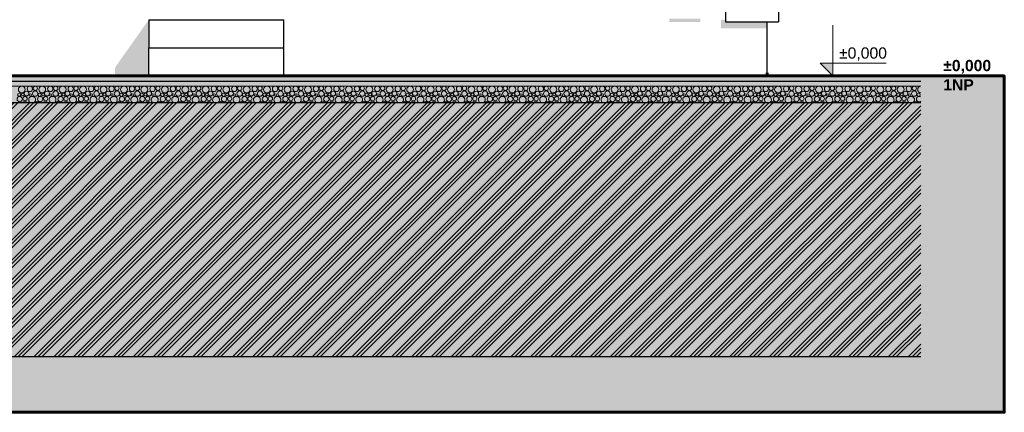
# Model space of a CAD drawing. Header units: millimetres. Extents: x -1815455 to -1797936, y -2993 to 6528.
# Tile 17 of 33: x -1806696 to -1797936, y -2993 to 500. Entities that reach past the tile are written whole.
import ezdxf

# ---------------------------------------------------------------- set-up
doc = ezdxf.new("R2010")
doc.units = ezdxf.units.MM
doc.header["$MEASUREMENT"] = 0
doc.linetypes.add('Wipeout_Contour', pattern=[1000, 0, -1000])
for name, color, linetype in [('2 - KÓTA NS.2D', 7, 'Continuous'), ('3 - TERÉN NEZPEVNĚNÝ.3D', 7, 'Continuous'), ('3 - ZÁKLADOVÉ PASY.3D', 7, 'Continuous'), ('4 - OBKLADY VNITŘNÍ.3D', 7, 'Continuous'), ('4 - PRVKY EXTERIÉR.3D', 7, 'Continuous'), ('4 - ZDIVO - SCHODIŠTĚ.3D', 7, 'Continuous'), ('4 - ZDIVO - STĚNY NOSNÉ.3D', 7, 'Continuous'), ('5 - SRUB - STĚNY NOSNÉ.4D', 7, 'Continuous'), ('6 - ROUBENKA - ZÁBRADLÍ.5D', 7, 'Continuous'), ('Konstrukce – Dělicí čáry vrstev', 7, 'Continuous'), ('Výplně - Povrchové', 7, 'Continuous'), ('Výplně – Řezové', 7, 'Continuous')]:
    doc.layers.add(name, color=color, linetype=linetype)
doc.styles.add('GENEROVANÝ_STYL_1', font='Arial.ttf')
doc.styles.add('GENEROVANÝ_STYL_2', font='Arial Bold.ttf')

# ---------------------------------------------------------------- blocks, each defined once
blk = doc.blocks.new('Řez_5', base_point=(-1118812.4, 0))
at = {"layer": 'Výplně – Řezové', "linetype": 'Continuous', "lineweight": 0, "true_color": 0x000000}
h = blk.add_hatch(dxfattribs=at)
h.set_pattern_fill('TERÉN___PŮVODNÍ', color=18, style=0, pattern_type=2)
h.set_pattern_definition([(45, (-1118812.4, 0), (-88.388348, 88.388348), []), (45, (-1118830.07, 17.68), (-88.388348, 88.388348), []), (45, (-1118847.75, 35.36), (-88.388348, 88.388348), [])])
h.paths.add_polyline_path([(-1814611.1, -2500), (-1798679.7, -2500), (-1798679.7, -240), (-1814611.1, -240)])
at = {"layer": '3 - TERÉN NEZPEVNĚNÝ.3D', "color": 7, "linetype": 'Continuous', "lineweight": 30}
blk.add_line((-1798679.7, -2500), (-1814611.1, -2500), dxfattribs=at)
blk = doc.blocks.new('Řez_6', base_point=(-1118812.4, 0))
at = {"color": 254, "linetype": 'Wipeout_Contour', "lineweight": 0, "ltscale": 7230646.14328122}
blk.add_wipeout([(-1805546.5, 500), (-1809776.5, 500), (-1809776.5, 0), (-1805546.5, 0)], dxfattribs=at).dxf.layer = 'Výplně - Povrchové'
at = {"color": 254, "linetype": 'Wipeout_Contour', "lineweight": 0, "ltscale": 14411413.65277469}
blk.add_wipeout([(-1804346.5, 500), (-1804346.5, 0), (-1800896.5, 0), (-1800896.5, 26), (-1800046.5, 26), (-1800046.5, 480), (-1800416.5, 480), (-1800416.5, 500)], dxfattribs=at).dxf.layer = 'Výplně - Povrchové'
at = {"layer": '4 - ZDIVO - STĚNY NOSNÉ.3D', "linetype": 'Continuous', "lineweight": 0, "true_color": 0x000000}
for points in [[(-1805847.7, 0), (-1805546.5, 0), (-1805546.5, 498.3), (-1805547.7, 498.3), (-1805847.7, 74.1)], [(-1800456.5, 500), (-1800456.5, 423.4), (-1800046.5, 423.4), (-1800046.5, 480), (-1800416.5, 480), (-1800416.5, 500)]]:
    blk.add_hatch(color=18, dxfattribs=at).paths.add_polyline_path(points)
at = {"layer": '4 - ZDIVO - STĚNY NOSNÉ.3D', "color": 7, "linetype": 'Continuous', "lineweight": 30}
blk.add_line((-1800046.5, 26), (-1800046.5, 480), dxfattribs=at)
blk = doc.blocks.new('Řez_22', base_point=(-1118812.4, 0))
at = {"color": 254, "linetype": 'Wipeout_Contour', "lineweight": 0, "ltscale": 7200726.288180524}
blk.add_wipeout([(-1799946.5, 480), (-1799946.5, 590), (-1800416.5, 590), (-1800416.5, 480)], dxfattribs=at).dxf.layer = 'Výplně - Povrchové'
at = {"layer": '6 - ROUBENKA - ZÁBRADLÍ.5D', "color": 7, "linetype": 'Continuous', "lineweight": 30}
for p, q in [((-1800416.5, 590), (-1799946.5, 590)), ((-1800416.5, 590), (-1800416.5, 480)), ((-1799946.5, 590), (-1799946.5, 480)), ((-1800416.5, 480), (-1799946.5, 480))]:
    blk.add_line(p, q, dxfattribs=at)
blk = doc.blocks.new('Řez_44', base_point=(-1118812.4, 0))
at = {"color": 254, "linetype": 'Wipeout_Contour', "lineweight": 0, "ltscale": 7219786.178029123}
blk.add_wipeout([(-1805546.5, 500), (-1805546.5, 250), (-1804346.5, 250), (-1804346.5, 500)], dxfattribs=at).dxf.layer = 'Výplně - Povrchové'
at = {"layer": '4 - ZDIVO - SCHODIŠTĚ.3D', "color": 7, "linetype": 'Continuous', "lineweight": 30}
blk.add_line((-1805546.5, 500), (-1804346.5, 500), dxfattribs=at)
at = {"color": 254, "linetype": 'Wipeout_Contour', "lineweight": 0, "ltscale": 7219786.039517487}
blk.add_wipeout([(-1805546.5, 250), (-1805546.5, 0), (-1804346.5, 0), (-1804346.5, 250)], dxfattribs=at).dxf.layer = 'Výplně - Povrchové'
at = {"layer": '4 - ZDIVO - SCHODIŠTĚ.3D', "color": 7, "linetype": 'Continuous', "lineweight": 30}
for p, q in [((-1805546.5, 500), (-1805546.5, 250)), ((-1804346.5, 250), (-1804346.5, 500)), ((-1805546.5, 250), (-1804346.5, 250)), ((-1805546.5, 0), (-1805546.5, 250)), ((-1804346.5, 0), (-1804346.5, 250))]:
    blk.add_line(p, q, dxfattribs=at)
blk = doc.blocks.new('*X62', base_point=(-1118812.4, 0))
at = {"layer": 'Výplně – Řezové', "color": 7, "linetype": 'Continuous', "lineweight": 0}
for centre, radius in [((-1806700.3, -167.7), 14.3), ((-1806677.3, -121.6), 30.6), ((-1806668.4, -165.9), 12.5), ((-1806634.7, -157.1), 21.3), ((-1806605.5, -115.4), 23.9), ((-1806601.1, -169.8), 10.3), ((-1806558, -158.1), 23.7), ((-1806557.5, -111), 19.2), ((-1806518.5, -167.7), 14.3), ((-1806495.4, -121.6), 30.6), ((-1806486.6, -165.9), 12.5), ((-1806452.9, -157.1), 21.3), ((-1806423.7, -115.4), 23.9), ((-1806419.2, -169.8), 10.3), ((-1806376.1, -158.1), 23.7), ((-1806375.6, -111), 19.2), ((-1806336.6, -167.7), 14.3), ((-1806313.6, -121.6), 30.6), ((-1806304.7, -165.9), 12.5), ((-1806271, -157.1), 21.3), ((-1806241.8, -115.4), 23.9), ((-1806237.3, -169.8), 10.3), ((-1806194.3, -158.1), 23.7), ((-1806193.8, -111), 19.2), ((-1806154.8, -167.7), 14.3), ((-1806131.7, -121.6), 30.6), ((-1806122.9, -165.9), 12.5), ((-1806089.2, -157.1), 21.3), ((-1806059.9, -115.4), 23.9), ((-1806055.5, -169.8), 10.3), ((-1806012.4, -158.1), 23.7), ((-1806011.9, -111), 19.2), ((-1805972.9, -167.7), 14.3), ((-1805949.9, -121.6), 30.6), ((-1805941, -165.9), 12.5), ((-1805907.3, -157.1), 21.3), ((-1805878.1, -115.4), 23.9), ((-1805873.6, -169.8), 10.3), ((-1805830.6, -158.1), 23.7), ((-1805830.1, -111), 19.2), ((-1805791.1, -167.7), 14.3), ((-1805768, -121.6), 30.6), ((-1805759.2, -165.9), 12.5), ((-1805725.5, -157.1), 21.3), ((-1805696.2, -115.4), 23.9), ((-1805691.8, -169.8), 10.3), ((-1805648.7, -158.1), 23.7), ((-1805648.2, -111), 19.2), ((-1805609.2, -167.7), 14.3), ((-1805586.2, -121.6), 30.6), ((-1805577.3, -165.9), 12.5), ((-1805543.6, -157.1), 21.3), ((-1805514.4, -115.4), 23.9), ((-1805509.9, -169.8), 10.3), ((-1805466.9, -158.1), 23.7), ((-1805466.4, -111), 19.2), ((-1805427.4, -167.7), 14.3), ((-1805404.3, -121.6), 30.6), ((-1805395.4, -165.9), 12.5), ((-1805361.8, -157.1), 21.3), ((-1805332.5, -115.4), 23.9), ((-1805328.1, -169.8), 10.3), ((-1805285, -158.1), 23.7), ((-1805284.5, -111), 19.2), ((-1805245.5, -167.7), 14.3), ((-1805222.5, -121.6), 30.6), ((-1805213.6, -165.9), 12.5), ((-1805179.9, -157.1), 21.3), ((-1805150.7, -115.4), 23.9), ((-1805146.2, -169.8), 10.3), ((-1805103.2, -158.1), 23.7), ((-1805102.7, -111), 19.2), ((-1805063.7, -167.7), 14.3), ((-1805040.6, -121.6), 30.6), ((-1805031.7, -165.9), 12.5), ((-1804998.1, -157.1), 21.3), ((-1804968.8, -115.4), 23.9), ((-1804964.4, -169.8), 10.3), ((-1804921.3, -158.1), 23.7), ((-1804920.8, -111), 19.2), ((-1804881.8, -167.7), 14.3), ((-1804858.8, -121.6), 30.6), ((-1804849.9, -165.9), 12.5), ((-1804816.2, -157.1), 21.3), ((-1804787, -115.4), 23.9), ((-1804782.5, -169.8), 10.3), ((-1804739.5, -158.1), 23.7), ((-1804739, -111), 19.2), ((-1804699.9, -167.7), 14.3), ((-1804676.9, -121.6), 30.6), ((-1804668, -165.9), 12.5), ((-1804634.3, -157.1), 21.3), ((-1804605.1, -115.4), 23.9), ((-1804600.7, -169.8), 10.3), ((-1804557.6, -158.1), 23.7), ((-1804557.1, -111), 19.2), ((-1804518.1, -167.7), 14.3), ((-1804495, -121.6), 30.6), ((-1804486.2, -165.9), 12.5), ((-1804452.5, -157.1), 21.3), ((-1804423.3, -115.4), 23.9), ((-1804418.8, -169.8), 10.3), ((-1804375.8, -158.1), 23.7), ((-1804375.2, -111), 19.2), ((-1804336.2, -167.7), 14.3), ((-1804313.2, -121.6), 30.6), ((-1804304.3, -165.9), 12.5), ((-1804270.6, -157.1), 21.3), ((-1804241.4, -115.4), 23.9), ((-1804237, -169.8), 10.3), ((-1804193.9, -158.1), 23.7), ((-1804193.4, -111), 19.2), ((-1804154.4, -167.7), 14.3), ((-1804131.3, -121.6), 30.6), ((-1804122.5, -165.9), 12.5), ((-1804088.8, -157.1), 21.3), ((-1804059.6, -115.4), 23.9), ((-1804055.1, -169.8), 10.3), ((-1804012, -158.1), 23.7), ((-1804011.5, -111), 19.2), ((-1803972.5, -167.7), 14.3), ((-1803949.5, -121.6), 30.6), ((-1803940.6, -165.9), 12.5), ((-1803906.9, -157.1), 21.3), ((-1803877.7, -115.4), 23.9), ((-1803873.2, -169.8), 10.3), ((-1803830.2, -158.1), 23.7), ((-1803829.7, -111), 19.2), ((-1803790.7, -167.7), 14.3), ((-1803767.6, -121.6), 30.6), ((-1803758.8, -165.9), 12.5), ((-1803725.1, -157.1), 21.3), ((-1803695.8, -115.4), 23.9), ((-1803691.4, -169.8), 10.3), ((-1803648.3, -158.1), 23.7), ((-1803647.8, -111), 19.2), ((-1803608.8, -167.7), 14.3), ((-1803585.8, -121.6), 30.6), ((-1803576.9, -165.9), 12.5), ((-1803543.2, -157.1), 21.3), ((-1803514, -115.4), 23.9), ((-1803509.5, -169.8), 10.3), ((-1803466.5, -158.1), 23.7), ((-1803466, -111), 19.2), ((-1803427, -167.7), 14.3), ((-1803403.9, -121.6), 30.6), ((-1803395.1, -165.9), 12.5), ((-1803361.4, -157.1), 21.3), ((-1803332.1, -115.4), 23.9), ((-1803327.7, -169.8), 10.3), ((-1803284.6, -158.1), 23.7), ((-1803284.1, -111), 19.2), ((-1803245.1, -167.7), 14.3), ((-1803222.1, -121.6), 30.6), ((-1803213.2, -165.9), 12.5), ((-1803179.5, -157.1), 21.3), ((-1803150.3, -115.4), 23.9), ((-1803145.8, -169.8), 10.3), ((-1803102.8, -158.1), 23.7), ((-1803102.3, -111), 19.2), ((-1803063.3, -167.7), 14.3), ((-1803040.2, -121.6), 30.6), ((-1803031.3, -165.9), 12.5), ((-1802997.7, -157.1), 21.3), ((-1802968.4, -115.4), 23.9), ((-1802964, -169.8), 10.3), ((-1802920.9, -158.1), 23.7), ((-1802920.4, -111), 19.2), ((-1802881.4, -167.7), 14.3), ((-1802858.4, -121.6), 30.6), ((-1802849.5, -165.9), 12.5), ((-1802815.8, -157.1), 21.3), ((-1802786.6, -115.4), 23.9), ((-1802782.1, -169.8), 10.3), ((-1802739.1, -158.1), 23.7), ((-1802738.6, -111), 19.2), ((-1802699.6, -167.7), 14.3), ((-1802676.5, -121.6), 30.6), ((-1802667.6, -165.9), 12.5), ((-1802634, -157.1), 21.3), ((-1802604.7, -115.4), 23.9), ((-1802600.3, -169.8), 10.3), ((-1802557.2, -158.1), 23.7), ((-1802556.7, -111), 19.2), ((-1802517.7, -167.7), 14.3), ((-1802494.7, -121.6), 30.6), ((-1802485.8, -165.9), 12.5), ((-1802452.1, -157.1), 21.3), ((-1802422.9, -115.4), 23.9), ((-1802418.4, -169.8), 10.3), ((-1802375.4, -158.1), 23.7), ((-1802374.9, -111), 19.2), ((-1802335.8, -167.7), 14.3), ((-1802312.8, -121.6), 30.6), ((-1802303.9, -165.9), 12.5), ((-1802270.2, -157.1), 21.3), ((-1802241, -115.4), 23.9), ((-1802236.6, -169.8), 10.3), ((-1802193.5, -158.1), 23.7), ((-1802193, -111), 19.2), ((-1802154, -167.7), 14.3), ((-1802130.9, -121.6), 30.6), ((-1802122.1, -165.9), 12.5), ((-1802088.4, -157.1), 21.3), ((-1802059.2, -115.4), 23.9), ((-1802054.7, -169.8), 10.3), ((-1802011.7, -158.1), 23.7), ((-1802011.1, -111), 19.2), ((-1801972.1, -167.7), 14.3), ((-1801949.1, -121.6), 30.6), ((-1801940.2, -165.9), 12.5), ((-1801906.5, -157.1), 21.3), ((-1801877.3, -115.4), 23.9), ((-1801872.9, -169.8), 10.3), ((-1801829.8, -158.1), 23.7), ((-1801829.3, -111), 19.2), ((-1801790.3, -167.7), 14.3), ((-1801767.2, -121.6), 30.6), ((-1801758.4, -165.9), 12.5), ((-1801724.7, -157.1), 21.3), ((-1801695.5, -115.4), 23.9), ((-1801691, -169.8), 10.3), ((-1801647.9, -158.1), 23.7), ((-1801647.4, -111), 19.2), ((-1801608.4, -167.7), 14.3), ((-1801585.4, -121.6), 30.6), ((-1801576.5, -165.9), 12.5), ((-1801542.8, -157.1), 21.3), ((-1801513.6, -115.4), 23.9), ((-1801509.1, -169.8), 10.3), ((-1801466.1, -158.1), 23.7), ((-1801465.6, -111), 19.2), ((-1801426.6, -167.7), 14.3), ((-1801403.5, -121.6), 30.6), ((-1801394.7, -165.9), 12.5), ((-1801361, -157.1), 21.3), ((-1801331.7, -115.4), 23.9), ((-1801327.3, -169.8), 10.3), ((-1801284.2, -158.1), 23.7), ((-1801283.7, -111), 19.2), ((-1801244.7, -167.7), 14.3), ((-1801221.7, -121.6), 30.6), ((-1801212.8, -165.9), 12.5), ((-1801179.1, -157.1), 21.3), ((-1801149.9, -115.4), 23.9), ((-1801145.4, -169.8), 10.3), ((-1801102.4, -158.1), 23.7), ((-1801101.9, -111), 19.2), ((-1801062.9, -167.7), 14.3), ((-1801039.8, -121.6), 30.6), ((-1801031, -165.9), 12.5), ((-1800997.3, -157.1), 21.3), ((-1800968, -115.4), 23.9), ((-1800963.6, -169.8), 10.3), ((-1800920.5, -158.1), 23.7), ((-1800920, -111), 19.2), ((-1800881, -167.7), 14.3), ((-1800858, -121.6), 30.6), ((-1800849.1, -165.9), 12.5), ((-1800815.4, -157.1), 21.3), ((-1800786.2, -115.4), 23.9), ((-1800781.7, -169.8), 10.3), ((-1800738.7, -158.1), 23.7), ((-1800738.2, -111), 19.2), ((-1800699.2, -167.7), 14.3), ((-1800676.1, -121.6), 30.6), ((-1800667.2, -165.9), 12.5), ((-1800633.6, -157.1), 21.3), ((-1800604.3, -115.4), 23.9), ((-1800599.9, -169.8), 10.3), ((-1800556.8, -158.1), 23.7), ((-1800556.3, -111), 19.2), ((-1800517.3, -167.7), 14.3), ((-1800494.3, -121.6), 30.6), ((-1800485.4, -165.9), 12.5), ((-1800451.7, -157.1), 21.3), ((-1800422.5, -115.4), 23.9), ((-1800418, -169.8), 10.3), ((-1800375, -158.1), 23.7), ((-1800374.5, -111), 19.2), ((-1800335.5, -167.7), 14.3), ((-1800312.4, -121.6), 30.6), ((-1800303.5, -165.9), 12.5), ((-1800269.9, -157.1), 21.3), ((-1800240.6, -115.4), 23.9), ((-1800236.2, -169.8), 10.3), ((-1800193.1, -158.1), 23.7), ((-1800192.6, -111), 19.2), ((-1800153.6, -167.7), 14.3), ((-1800130.6, -121.6), 30.6), ((-1800121.7, -165.9), 12.5), ((-1800088, -157.1), 21.3), ((-1800058.8, -115.4), 23.9), ((-1800054.3, -169.8), 10.3), ((-1800011.3, -158.1), 23.7), ((-1800010.8, -111), 19.2), ((-1799971.7, -167.7), 14.3), ((-1799948.7, -121.6), 30.6), ((-1799939.8, -165.9), 12.5), ((-1799906.1, -157.1), 21.3), ((-1799876.9, -115.4), 23.9), ((-1799872.5, -169.8), 10.3), ((-1799829.4, -158.1), 23.7), ((-1799828.9, -111), 19.2), ((-1799789.9, -167.7), 14.3), ((-1799766.8, -121.6), 30.6), ((-1799758, -165.9), 12.5), ((-1799724.3, -157.1), 21.3), ((-1799695.1, -115.4), 23.9), ((-1799690.6, -169.8), 10.3), ((-1799647.6, -158.1), 23.7), ((-1799647, -111), 19.2), ((-1799608, -167.7), 14.3), ((-1799585, -121.6), 30.6), ((-1799576.1, -165.9), 12.5), ((-1799542.4, -157.1), 21.3), ((-1799513.2, -115.4), 23.9), ((-1799508.8, -169.8), 10.3), ((-1799465.7, -158.1), 23.7), ((-1799465.2, -111), 19.2), ((-1799426.2, -167.7), 14.3), ((-1799403.1, -121.6), 30.6), ((-1799394.3, -165.9), 12.5), ((-1799360.6, -157.1), 21.3), ((-1799331.4, -115.4), 23.9), ((-1799326.9, -169.8), 10.3), ((-1799283.8, -158.1), 23.7), ((-1799283.3, -111), 19.2), ((-1799244.3, -167.7), 14.3), ((-1799221.3, -121.6), 30.6), ((-1799212.4, -165.9), 12.5), ((-1799178.7, -157.1), 21.3), ((-1799149.5, -115.4), 23.9), ((-1799145, -169.8), 10.3), ((-1799102, -158.1), 23.7), ((-1799101.5, -111), 19.2), ((-1799062.5, -167.7), 14.3), ((-1799039.4, -121.6), 30.6), ((-1799030.6, -165.9), 12.5), ((-1798996.9, -157.1), 21.3), ((-1798967.6, -115.4), 23.9), ((-1798963.2, -169.8), 10.3), ((-1798920.1, -158.1), 23.7), ((-1798919.6, -111), 19.2), ((-1798880.6, -167.7), 14.3), ((-1798857.6, -121.6), 30.6), ((-1798848.7, -165.9), 12.5), ((-1798815, -157.1), 21.3), ((-1798785.8, -115.4), 23.9), ((-1798781.3, -169.8), 10.3), ((-1798738.3, -158.1), 23.7), ((-1798737.8, -111), 19.2), ((-1798698.8, -167.7), 14.3), ((-1806695.5, -206.4), 23.9), ((-1806647.5, -202), 19.2), ((-1806513.7, -206.4), 23.9), ((-1806465.6, -202), 19.2), ((-1806331.8, -206.4), 23.9), ((-1806283.8, -202), 19.2), ((-1806149.9, -206.4), 23.9), ((-1806101.9, -202), 19.2), ((-1805968.1, -206.4), 23.9), ((-1805920.1, -202), 19.2), ((-1805786.2, -206.4), 23.9), ((-1805738.2, -202), 19.2), ((-1805604.4, -206.4), 23.9), ((-1805556.4, -202), 19.2), ((-1805422.5, -206.4), 23.9), ((-1805374.5, -202), 19.2), ((-1805240.7, -206.4), 23.9), ((-1805192.7, -202), 19.2), ((-1805058.8, -206.4), 23.9), ((-1805010.8, -202), 19.2), ((-1804877, -206.4), 23.9), ((-1804829, -202), 19.2), ((-1804695.1, -206.4), 23.9), ((-1804647.1, -202), 19.2), ((-1804513.3, -206.4), 23.9), ((-1804465.2, -202), 19.2), ((-1804331.4, -206.4), 23.9), ((-1804283.4, -202), 19.2), ((-1804149.6, -206.4), 23.9), ((-1804101.5, -202), 19.2), ((-1803967.7, -206.4), 23.9), ((-1803919.7, -202), 19.2), ((-1803785.8, -206.4), 23.9), ((-1803737.8, -202), 19.2), ((-1803604, -206.4), 23.9), ((-1803556, -202), 19.2), ((-1803422.1, -206.4), 23.9), ((-1803374.1, -202), 19.2), ((-1803240.3, -206.4), 23.9), ((-1803192.3, -202), 19.2), ((-1803058.4, -206.4), 23.9), ((-1803010.4, -202), 19.2), ((-1802876.6, -206.4), 23.9), ((-1802828.6, -202), 19.2), ((-1802694.7, -206.4), 23.9), ((-1802646.7, -202), 19.2), ((-1802512.9, -206.4), 23.9), ((-1802464.9, -202), 19.2), ((-1802331, -206.4), 23.9), ((-1802283, -202), 19.2), ((-1802149.2, -206.4), 23.9), ((-1802101.1, -202), 19.2), ((-1801967.3, -206.4), 23.9), ((-1801919.3, -202), 19.2), ((-1801785.5, -206.4), 23.9), ((-1801737.4, -202), 19.2), ((-1801603.6, -206.4), 23.9), ((-1801555.6, -202), 19.2), ((-1801421.7, -206.4), 23.9), ((-1801373.7, -202), 19.2), ((-1801239.9, -206.4), 23.9), ((-1801191.9, -202), 19.2), ((-1801058, -206.4), 23.9), ((-1801010, -202), 19.2), ((-1800876.2, -206.4), 23.9), ((-1800828.2, -202), 19.2), ((-1800694.3, -206.4), 23.9), ((-1800646.3, -202), 19.2), ((-1800512.5, -206.4), 23.9), ((-1800464.5, -202), 19.2), ((-1800330.6, -206.4), 23.9), ((-1800282.6, -202), 19.2), ((-1800148.8, -206.4), 23.9), ((-1800100.8, -202), 19.2), ((-1799966.9, -206.4), 23.9), ((-1799918.9, -202), 19.2), ((-1799785.1, -206.4), 23.9), ((-1799737, -202), 19.2), ((-1799603.2, -206.4), 23.9), ((-1799555.2, -202), 19.2), ((-1799421.4, -206.4), 23.9), ((-1799373.3, -202), 19.2), ((-1799239.5, -206.4), 23.9), ((-1799191.5, -202), 19.2), ((-1799057.6, -206.4), 23.9), ((-1799009.6, -202), 19.2), ((-1798875.8, -206.4), 23.9), ((-1798827.8, -202), 19.2)]:
    blk.add_circle(centre, radius, dxfattribs=at)
for centre, radius, start, end in [((-1806649.9, -67.1), 23.7, 255.0148, 284.9852), ((-1806610.3, -76.7), 14.3, 248.46123, 291.53877), ((-1806468, -67.1), 23.7, 255.0148, 284.9852), ((-1806428.5, -76.7), 14.3, 248.46123, 291.53877), ((-1806286.1, -67.1), 23.7, 255.0148, 284.9852), ((-1806246.6, -76.7), 14.3, 248.46123, 291.53877), ((-1806104.3, -67.1), 23.7, 255.0148, 284.9852), ((-1806064.8, -76.7), 14.3, 248.46123, 291.53877), ((-1805922.4, -67.1), 23.7, 255.0148, 284.9852), ((-1805882.9, -76.7), 14.3, 248.46123, 291.53877), ((-1805740.6, -67.1), 23.7, 255.0148, 284.9852), ((-1805701.1, -76.7), 14.3, 248.46123, 291.53877), ((-1805558.7, -67.1), 23.7, 255.0148, 284.9852), ((-1805519.2, -76.7), 14.3, 248.46123, 291.53877), ((-1805376.9, -67.1), 23.7, 255.0148, 284.9852), ((-1805337.4, -76.7), 14.3, 248.46123, 291.53877), ((-1805195, -67.1), 23.7, 255.0148, 284.9852), ((-1805155.5, -76.7), 14.3, 248.46123, 291.53877), ((-1805013.2, -67.1), 23.7, 255.0148, 284.9852), ((-1804973.7, -76.7), 14.3, 248.46123, 291.53877), ((-1804831.3, -67.1), 23.7, 255.0148, 284.9852), ((-1804791.8, -76.7), 14.3, 248.46123, 291.53877), ((-1804649.5, -67.1), 23.7, 255.0148, 284.9852), ((-1804609.9, -76.7), 14.3, 248.46123, 291.53877), ((-1804467.6, -67.1), 23.7, 255.0148, 284.9852), ((-1804428.1, -76.7), 14.3, 248.46123, 291.53877), ((-1804285.8, -67.1), 23.7, 255.0148, 284.9852), ((-1804246.2, -76.7), 14.3, 248.46123, 291.53877), ((-1804103.9, -67.1), 23.7, 255.0148, 284.9852), ((-1804064.4, -76.7), 14.3, 248.46123, 291.53877), ((-1803922, -67.1), 23.7, 255.0148, 284.9852), ((-1803882.5, -76.7), 14.3, 248.46123, 291.53877), ((-1803740.2, -67.1), 23.7, 255.0148, 284.9852), ((-1803700.7, -76.7), 14.3, 248.46123, 291.53877), ((-1803558.3, -67.1), 23.7, 255.0148, 284.9852), ((-1803518.8, -76.7), 14.3, 248.46123, 291.53877), ((-1803376.5, -67.1), 23.7, 255.0148, 284.9852), ((-1803337, -76.7), 14.3, 248.46123, 291.53877), ((-1803194.6, -67.1), 23.7, 255.0148, 284.9852), ((-1803155.1, -76.7), 14.3, 248.46123, 291.53877), ((-1803012.8, -67.1), 23.7, 255.0148, 284.9852), ((-1802973.3, -76.7), 14.3, 248.46123, 291.53877), ((-1802830.9, -67.1), 23.7, 255.0148, 284.9852), ((-1802791.4, -76.7), 14.3, 248.46123, 291.53877), ((-1802649.1, -67.1), 23.7, 255.0148, 284.9852), ((-1802609.6, -76.7), 14.3, 248.46123, 291.53877), ((-1802467.2, -67.1), 23.7, 255.0148, 284.9852), ((-1802427.7, -76.7), 14.3, 248.46123, 291.53877), ((-1802285.4, -67.1), 23.7, 255.0148, 284.9852), ((-1802245.8, -76.7), 14.3, 248.46123, 291.53877), ((-1802103.5, -67.1), 23.7, 255.0148, 284.9852), ((-1802064, -76.7), 14.3, 248.46123, 291.53877), ((-1801921.7, -67.1), 23.7, 255.0148, 284.9852), ((-1801882.1, -76.7), 14.3, 248.46123, 291.53877), ((-1801739.8, -67.1), 23.7, 255.0148, 284.9852), ((-1801700.3, -76.7), 14.3, 248.46123, 291.53877), ((-1801557.9, -67.1), 23.7, 255.0148, 284.9852), ((-1801518.4, -76.7), 14.3, 248.46123, 291.53877), ((-1801376.1, -67.1), 23.7, 255.0148, 284.9852), ((-1801336.6, -76.7), 14.3, 248.46123, 291.53877), ((-1801194.2, -67.1), 23.7, 255.0148, 284.9852), ((-1801154.7, -76.7), 14.3, 248.46123, 291.53877), ((-1801012.4, -67.1), 23.7, 255.0148, 284.9852), ((-1800972.9, -76.7), 14.3, 248.46123, 291.53877), ((-1800830.5, -67.1), 23.7, 255.0148, 284.9852), ((-1800791, -76.7), 14.3, 248.46123, 291.53877), ((-1800648.7, -67.1), 23.7, 255.0148, 284.9852), ((-1800609.2, -76.7), 14.3, 248.46123, 291.53877), ((-1800466.8, -67.1), 23.7, 255.0148, 284.9852), ((-1800427.3, -76.7), 14.3, 248.46123, 291.53877), ((-1800285, -67.1), 23.7, 255.0148, 284.9852), ((-1800245.5, -76.7), 14.3, 248.46123, 291.53877), ((-1800103.1, -67.1), 23.7, 255.0148, 284.9852), ((-1800063.6, -76.7), 14.3, 248.46123, 291.53877), ((-1799921.3, -67.1), 23.7, 255.0148, 284.9852), ((-1799881.7, -76.7), 14.3, 248.46123, 291.53877), ((-1799739.4, -67.1), 23.7, 255.0148, 284.9852), ((-1799699.9, -76.7), 14.3, 248.46123, 291.53877), ((-1799557.6, -67.1), 23.7, 255.0148, 284.9852), ((-1799518, -76.7), 14.3, 248.46123, 291.53877), ((-1799375.7, -67.1), 23.7, 255.0148, 284.9852), ((-1799336.2, -76.7), 14.3, 248.46123, 291.53877), ((-1799193.8, -67.1), 23.7, 255.0148, 284.9852), ((-1799154.3, -76.7), 14.3, 248.46123, 291.53877), ((-1799012, -67.1), 23.7, 255.0148, 284.9852), ((-1798972.5, -76.7), 14.3, 248.46123, 291.53877), ((-1798830.1, -67.1), 23.7, 255.0148, 284.9852), ((-1798790.6, -76.7), 14.3, 248.46123, 291.53877), ((-1798675.7, -121.6), 30.6, 97.55046, 262.44954), ((-1806648, -249.1), 23.7, 22.74612, 157.25388), ((-1806585.4, -212.6), 30.6, 296.47157, 243.52843), ((-1806542.9, -248.1), 21.3, 22.26772, 157.73228), ((-1806466.1, -249.1), 23.7, 22.74612, 157.25388), ((-1806403.6, -212.6), 30.6, 296.47157, 243.52843), ((-1806361, -248.1), 21.3, 22.26772, 157.73228), ((-1806284.3, -249.1), 23.7, 22.74612, 157.25388), ((-1806221.7, -212.6), 30.6, 296.47157, 243.52843), ((-1806179.2, -248.1), 21.3, 22.26772, 157.73228), ((-1806102.4, -249.1), 23.7, 22.74612, 157.25388), ((-1806039.9, -212.6), 30.6, 296.47157, 243.52843), ((-1805997.3, -248.1), 21.3, 22.26772, 157.73228), ((-1805920.6, -249.1), 23.7, 22.74612, 157.25388), ((-1805858, -212.6), 30.6, 296.47157, 243.52843), ((-1805815.5, -248.1), 21.3, 22.26772, 157.73228), ((-1805738.7, -249.1), 23.7, 22.74612, 157.25388), ((-1805676.2, -212.6), 30.6, 296.47157, 243.52843), ((-1805633.6, -248.1), 21.3, 22.26772, 157.73228), ((-1805556.9, -249.1), 23.7, 22.74612, 157.25388), ((-1805494.3, -212.6), 30.6, 296.47157, 243.52843), ((-1805451.8, -248.1), 21.3, 22.26772, 157.73228), ((-1805375, -249.1), 23.7, 22.74612, 157.25388), ((-1805312.5, -212.6), 30.6, 296.47157, 243.52843), ((-1805269.9, -248.1), 21.3, 22.26772, 157.73228), ((-1805193.2, -249.1), 23.7, 22.74612, 157.25388), ((-1805130.6, -212.6), 30.6, 296.47157, 243.52843), ((-1805088.1, -248.1), 21.3, 22.26772, 157.73228), ((-1805011.3, -249.1), 23.7, 22.74612, 157.25388), ((-1804948.8, -212.6), 30.6, 296.47157, 243.52843), ((-1804906.2, -248.1), 21.3, 22.26772, 157.73228), ((-1804829.5, -249.1), 23.7, 22.74612, 157.25388), ((-1804766.9, -212.6), 30.6, 296.47157, 243.52843), ((-1804724.3, -248.1), 21.3, 22.26772, 157.73228), ((-1804647.6, -249.1), 23.7, 22.74612, 157.25388), ((-1804585, -212.6), 30.6, 296.47157, 243.52843), ((-1804542.5, -248.1), 21.3, 22.26772, 157.73228), ((-1804465.8, -249.1), 23.7, 22.74612, 157.25388), ((-1804403.2, -212.6), 30.6, 296.47157, 243.52843), ((-1804360.6, -248.1), 21.3, 22.26772, 157.73228), ((-1804283.9, -249.1), 23.7, 22.74612, 157.25388), ((-1804221.3, -212.6), 30.6, 296.47157, 243.52843), ((-1804178.8, -248.1), 21.3, 22.26772, 157.73228), ((-1804102, -249.1), 23.7, 22.74612, 157.25388), ((-1804039.5, -212.6), 30.6, 296.47157, 243.52843), ((-1803996.9, -248.1), 21.3, 22.26772, 157.73228), ((-1803920.2, -249.1), 23.7, 22.74612, 157.25388), ((-1803857.6, -212.6), 30.6, 296.47157, 243.52843), ((-1803815.1, -248.1), 21.3, 22.26772, 157.73228), ((-1803738.3, -249.1), 23.7, 22.74612, 157.25388), ((-1803675.8, -212.6), 30.6, 296.47157, 243.52843), ((-1803633.2, -248.1), 21.3, 22.26772, 157.73228), ((-1803556.5, -249.1), 23.7, 22.74612, 157.25388), ((-1803493.9, -212.6), 30.6, 296.47157, 243.52843), ((-1803451.4, -248.1), 21.3, 22.26772, 157.73228), ((-1803374.6, -249.1), 23.7, 22.74612, 157.25388), ((-1803312.1, -212.6), 30.6, 296.47157, 243.52843), ((-1803269.5, -248.1), 21.3, 22.26772, 157.73228), ((-1803192.8, -249.1), 23.7, 22.74612, 157.25388), ((-1803130.2, -212.6), 30.6, 296.47157, 243.52843), ((-1803087.7, -248.1), 21.3, 22.26772, 157.73228), ((-1803010.9, -249.1), 23.7, 22.74612, 157.25388), ((-1802948.4, -212.6), 30.6, 296.47157, 243.52843), ((-1802905.8, -248.1), 21.3, 22.26772, 157.73228), ((-1802829.1, -249.1), 23.7, 22.74612, 157.25388), ((-1802766.5, -212.6), 30.6, 296.47157, 243.52843), ((-1802724, -248.1), 21.3, 22.26772, 157.73228), ((-1802647.2, -249.1), 23.7, 22.74612, 157.25388), ((-1802584.7, -212.6), 30.6, 296.47157, 243.52843), ((-1802542.1, -248.1), 21.3, 22.26772, 157.73228), ((-1802465.4, -249.1), 23.7, 22.74612, 157.25388), ((-1802402.8, -212.6), 30.6, 296.47157, 243.52843), ((-1802360.2, -248.1), 21.3, 22.26772, 157.73228), ((-1802283.5, -249.1), 23.7, 22.74612, 157.25388), ((-1802220.9, -212.6), 30.6, 296.47157, 243.52843), ((-1802178.4, -248.1), 21.3, 22.26772, 157.73228), ((-1802101.7, -249.1), 23.7, 22.74612, 157.25388), ((-1802039.1, -212.6), 30.6, 296.47157, 243.52843), ((-1801996.5, -248.1), 21.3, 22.26772, 157.73228), ((-1801919.8, -249.1), 23.7, 22.74612, 157.25388), ((-1801857.2, -212.6), 30.6, 296.47157, 243.52843), ((-1801814.7, -248.1), 21.3, 22.26772, 157.73228), ((-1801737.9, -249.1), 23.7, 22.74612, 157.25388), ((-1801675.4, -212.6), 30.6, 296.47157, 243.52843), ((-1801632.8, -248.1), 21.3, 22.26772, 157.73228), ((-1801556.1, -249.1), 23.7, 22.74612, 157.25388), ((-1801493.5, -212.6), 30.6, 296.47157, 243.52843), ((-1801451, -248.1), 21.3, 22.26772, 157.73228), ((-1801374.2, -249.1), 23.7, 22.74612, 157.25388), ((-1801311.7, -212.6), 30.6, 296.47157, 243.52843), ((-1801269.1, -248.1), 21.3, 22.26772, 157.73228), ((-1801192.4, -249.1), 23.7, 22.74612, 157.25388), ((-1801129.8, -212.6), 30.6, 296.47157, 243.52843), ((-1801087.3, -248.1), 21.3, 22.26772, 157.73228), ((-1801010.5, -249.1), 23.7, 22.74612, 157.25388), ((-1800948, -212.6), 30.6, 296.47157, 243.52843), ((-1800905.4, -248.1), 21.3, 22.26772, 157.73228), ((-1800828.7, -249.1), 23.7, 22.74612, 157.25388), ((-1800766.1, -212.6), 30.6, 296.47157, 243.52843), ((-1800723.6, -248.1), 21.3, 22.26772, 157.73228), ((-1800646.8, -249.1), 23.7, 22.74612, 157.25388), ((-1800584.3, -212.6), 30.6, 296.47157, 243.52843), ((-1800541.7, -248.1), 21.3, 22.26772, 157.73228), ((-1800465, -249.1), 23.7, 22.74612, 157.25388), ((-1800402.4, -212.6), 30.6, 296.47157, 243.52843), ((-1800359.9, -248.1), 21.3, 22.26772, 157.73228), ((-1800283.1, -249.1), 23.7, 22.74612, 157.25388), ((-1800220.6, -212.6), 30.6, 296.47157, 243.52843), ((-1800178, -248.1), 21.3, 22.26772, 157.73228), ((-1800101.3, -249.1), 23.7, 22.74612, 157.25388), ((-1800038.7, -212.6), 30.6, 296.47157, 243.52843), ((-1799996.1, -248.1), 21.3, 22.26772, 157.73228), ((-1799919.4, -249.1), 23.7, 22.74612, 157.25388), ((-1799856.8, -212.6), 30.6, 296.47157, 243.52843), ((-1799814.3, -248.1), 21.3, 22.26772, 157.73228), ((-1799737.6, -249.1), 23.7, 22.74612, 157.25388), ((-1799675, -212.6), 30.6, 296.47157, 243.52843), ((-1799632.4, -248.1), 21.3, 22.26772, 157.73228), ((-1799555.7, -249.1), 23.7, 22.74612, 157.25388), ((-1799493.1, -212.6), 30.6, 296.47157, 243.52843), ((-1799450.6, -248.1), 21.3, 22.26772, 157.73228), ((-1799373.8, -249.1), 23.7, 22.74612, 157.25388), ((-1799311.3, -212.6), 30.6, 296.47157, 243.52843), ((-1799268.7, -248.1), 21.3, 22.26772, 157.73228), ((-1799192, -249.1), 23.7, 22.74612, 157.25388), ((-1799129.4, -212.6), 30.6, 296.47157, 243.52843), ((-1799086.9, -248.1), 21.3, 22.26772, 157.73228), ((-1799010.1, -249.1), 23.7, 22.74612, 157.25388), ((-1798947.6, -212.6), 30.6, 296.47157, 243.52843), ((-1798905, -248.1), 21.3, 22.26772, 157.73228), ((-1798828.3, -249.1), 23.7, 22.74612, 157.25388), ((-1798765.7, -212.6), 30.6, 296.47157, 243.52843), ((-1798723.2, -248.1), 21.3, 22.26772, 157.73228), ((-1798693.9, -206.4), 23.9, 53.47719, 306.52281)]:
    blk.add_arc(centre, radius, start, end, dxfattribs=at)
blk = doc.blocks.new('Řez_50', base_point=(-1118812.4, 0))
at = {"layer": 'Výplně – Řezové', "linetype": 'Continuous', "lineweight": 0, "true_color": 0x000000}
h = blk.add_hatch(dxfattribs=at)
h.set_pattern_fill('UMĚLÝ_KÁMEN__OBKLADY__DL_2F', color=18, style=0, pattern_type=2)
h.set_pattern_definition([(0, (-1118812.397, 0), (0, 21.6506351), [0, -12.5]), (0, (-1118806.147, 10.825), (0, 21.6506351), [0, -12.5])])
h.paths.add_polyline_path([(-1798679.7, 0), (-1814611.1, 0), (-1814611.1, -50), (-1798679.7, -50)])
h = blk.add_hatch(dxfattribs=at)
h.set_pattern_fill('TERÉN___PÍSEK', color=18, style=0, pattern_type=2)
h.set_pattern_definition([(45, (-1118812.4, 200), (-63.63961, 63.63961), [0, -60, 0, -90]), (110, (-1118612.4, 200), (84.572336, 30.781813), [0, -44, 0, -76])])
h.paths.add_polyline_path([(-1798679.7, -50), (-1814611.1, -50), (-1814611.1, -90), (-1798679.7, -90)])
at = {"layer": '5 - SRUB - STĚNY NOSNÉ.4D', "color": 7, "linetype": 'Continuous', "lineweight": 60}
blk.add_line((-1798679.7, 0), (-1814611.1, 0), dxfattribs=at)
at = {"layer": 'Konstrukce – Dělicí čáry vrstev', "color": 7, "linetype": 'Continuous', "lineweight": 30}
for p, q in [((-1798679.7, -50), (-1814611.1, -50)), ((-1798679.7, -240), (-1814611.1, -240))]:
    blk.add_line(p, q, dxfattribs=at)
at = {"layer": 'Konstrukce – Dělicí čáry vrstev', "color": 7, "linetype": 'Continuous', "lineweight": 0}
blk.add_line((-1798679.7, -90), (-1814611.1, -90), dxfattribs=at)
at = {"layer": '5 - SRUB - STĚNY NOSNÉ.4D', "lineweight": 0}
blk.add_blockref('*X62', (-1118812.4, 0), dxfattribs=at)
blk = doc.blocks.new('Řez_51', base_point=(-1118812.4, 0))
at = {"color": 254, "linetype": 'Wipeout_Contour', "lineweight": 0, "ltscale": 7201885.967199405}
blk.add_wipeout([(-1800896.5, 26), (-1800896.5, 0), (-1800046.5, 0), (-1800046.5, 26)], dxfattribs=at).dxf.layer = 'Výplně - Povrchové'
at = {"layer": '3 - ZÁKLADOVÉ PASY.3D', "color": 7, "linetype": 'Continuous', "lineweight": 60}
blk.add_line((-1800046.5, 0), (-1800046.5, 26), dxfattribs=at)
blk = doc.blocks.new('Kóta_1', base_point=(-1799462.8, 0))
at = {"layer": '2 - KÓTA NS.2D', "linetype": 'Continuous', "lineweight": 15, "true_color": 0x007d00}
blk.add_hatch(color=96, dxfattribs=at).paths.add_polyline_path([(-1799462.8, 0), (-1799462.8, 112.5), (-1799575.3, 112.5)])
at = {"layer": '2 - KÓTA NS.2D', "color": 96, "linetype": 'Continuous', "lineweight": 15, "true_color": 0x007d00}
for p, q in [((-1799462.8, 5647.6), (-1799462.8, 6097.6)), ((-1799462.8, 5647.6), (-1799575.3, 5760.1)), ((-1799575.3, 5760.1), (-1799462.8, 5760.1)), ((-1799462.8, 5760.1), (-1798983.3, 5760.1)), ((-1799462.8, 3071.8), (-1799462.8, 3521.8)), ((-1799462.8, 3071.8), (-1799575.3, 3184.3)), ((-1799575.3, 3184.3), (-1799462.8, 3184.3)), ((-1799462.8, 3184.3), (-1798983.3, 3184.3)), ((-1799462.8, 2647.6), (-1799462.8, 3097.6)), ((-1799462.8, 2647.6), (-1799575.3, 2760.1)), ((-1799575.3, 2760.1), (-1799462.8, 2760.1)), ((-1799462.8, 2760.1), (-1798983.3, 2760.1)), ((-1799462.8, 2600), (-1799575.3, 2487.5)), ((-1799462.8, 2600), (-1799462.8, 2150)), ((-1799575.3, 2487.5), (-1799462.8, 2487.5)), ((-1799462.8, 2487.5), (-1798983.3, 2487.5)), ((-1799462.8, 590), (-1799462.8, 1040)), ((-1799462.8, 590), (-1799575.3, 702.5)), ((-1799575.3, 702.5), (-1799462.8, 702.5)), ((-1799462.8, 702.5), (-1798983.3, 702.5)), ((-1799462.8, 0), (-1799462.8, 450)), ((-1799462.8, 0), (-1799575.3, 112.5)), ((-1799575.3, 112.5), (-1799462.8, 112.5)), ((-1799462.8, 112.5), (-1798988.1, 112.5))]:
    blk.add_line(p, q, dxfattribs=at)
at = {"layer": '2 - KÓTA NS.2D', "color": 96, "linetype": 'Continuous', "lineweight": 0, "true_color": 0x007d00}
for p, q in [((-1799462.8, 5647.6), (-1799912.8, 5647.6)), ((-1799462.8, 5647.6), (-1799378.5, 5647.6)), ((-1799462.8, 3071.8), (-1799912.8, 3071.8)), ((-1799462.8, 3071.8), (-1799378.5, 3071.8)), ((-1799462.8, 2647.6), (-1799912.8, 2647.6)), ((-1799462.8, 2647.6), (-1799378.5, 2647.6)), ((-1799462.8, 2600), (-1799912.8, 2600)), ((-1799462.8, 2600), (-1799378.5, 2600)), ((-1799462.8, 590), (-1799912.8, 590)), ((-1799462.8, 590), (-1799378.5, 590)), ((-1799462.8, 0), (-1799912.8, 0)), ((-1799462.8, 0), (-1799378.5, 0))]:
    blk.add_line(p, q, dxfattribs=at)
at = {"layer": '2 - KÓTA NS.2D', "color": 96, "lineweight": 0, "true_color": 0x007d00, "char_height": 100, "attachment_point": 7, "style": 'GENEROVANÝ_STYL_1'}
for s, insert in [('\\A1;{\\pql;\\fArial|b0|i0|c0|p0;\\W1.000000;+5,648}', (-1799406.6, 5782.6)), ('\\A1;{\\pql;\\fArial|b0|i0|c0|p0;\\W1.000000;+3,072}', (-1799406.6, 3206.8)), ('\\A1;{\\pql;\\fArial|b0|i0|c0|p0;\\W1.000000;+2,648}', (-1799406.6, 2782.6)), ('\\A1;{\\pql;\\fArial|b0|i0|c0|p0;\\W1.000000;+2,600}', (-1799406.6, 2365)), ('\\A1;{\\pql;\\fArial|b0|i0|c0|p0;\\W1.000000;+0,590}', (-1799406.6, 725)), ('\\A1;{\\pql;\\fArial|b0|i0|c0|p0;\\W1.000000;±0,000}', (-1799406.6, 135))]:
    blk.add_mtext(s, dxfattribs=dict(at, insert=insert))
blk = doc.blocks.new('P2 POHLED SEVERNÍ_STORY_MARKER', base_point=(-1118812.4, 0))
at = {"color": 96, "linetype": 'Continuous', "lineweight": 0, "true_color": 0x007d00}
for p in [(-1798679.7, 0), (-1798061.3, 0)]:
    blk.add_line(p, (-1798479.7, 0), dxfattribs=at)
blk.add_point((-1798679.7, 0), dxfattribs=at)
blk.add_point((-1798679.7, 0), dxfattribs=at)
blk.add_point((-1798679.7, 0), dxfattribs=at)
at = {"color": 96, "lineweight": 0, "true_color": 0x007d00, "insert": (-1798479.7, 142.1), "char_height": 100, "attachment_point": 1, "line_spacing_factor": 1.032074, "style": 'GENEROVANÝ_STYL_2'}
blk.add_mtext('\\A1;{\\pql;\\pt0;\\fArial|b1|i0|c0|p0;\\W1.000000;±0,000\\P\\pql;\\pt0;\\fArial|b1|i0|c0|p0;\\W1.000000;\\fArial|b1|i0|c0|p0;\\W1.000000;\\fArial|b1|i0|c0|p0;\\W1.000000;1NP}', dxfattribs=at)

msp = doc.modelspace()

# ---------------------------------------------------------------- block references
at = {"layer": '3 - TERÉN NEZPEVNĚNÝ.3D', "lineweight": 0}
msp.add_blockref('Řez_5', (-1118812.4, 0), dxfattribs=at)
at = {"layer": '4 - ZDIVO - STĚNY NOSNÉ.3D', "lineweight": 0}
msp.add_blockref('Řez_6', (-1118812.4, 0), dxfattribs=at)

# ---------------------------------------------------------------- next in the draw order: hatches: boundary and pattern name
at = {"layer": '4 - PRVKY EXTERIÉR.3D', "linetype": 'Continuous', "lineweight": 0, "true_color": 0xffffff}
msp.add_hatch(color=7, dxfattribs=at).paths.add_polyline_path([(-1800915, 509.2), (-1800639.6, 509.2), (-1800639.6, 480.9), (-1800915, 480.9)])

# ---------------------------------------------------------------- next in the draw order: block references
at = {"layer": '4 - ZDIVO - SCHODIŠTĚ.3D', "lineweight": 0}
msp.add_blockref('Řez_44', (-1118812.4, 0), dxfattribs=at)
at = {"layer": '6 - ROUBENKA - ZÁBRADLÍ.5D', "lineweight": 0}
msp.add_blockref('Řez_22', (-1118812.4, 0), dxfattribs=at)

# ---------------------------------------------------------------- next in the draw order: block references
at = {"layer": '2 - KÓTA NS.2D', "color": 96, "linetype": 'Continuous', "lineweight": 0, "true_color": 0x007d00}
msp.add_blockref('Kóta_1', (-1799462.8, 0), dxfattribs=at)
at = {"layer": '5 - SRUB - STĚNY NOSNÉ.4D', "lineweight": 0}
msp.add_blockref('Řez_50', (-1118812.4, 0), dxfattribs=at)

# ---------------------------------------------------------------- next in the draw order: block references
at = {"layer": '3 - ZÁKLADOVÉ PASY.3D', "lineweight": 0}
msp.add_blockref('Řez_51', (-1118812.4, 0), dxfattribs=at)

# ---------------------------------------------------------------- next in the draw order: hatches: boundary and pattern name
at = {"layer": '4 - OBKLADY VNITŘNÍ.3D', "linetype": 'Continuous', "lineweight": 0}
msp.add_hatch(color=255, dxfattribs=at).paths.add_polyline_path([(-1815455.4, 0), (-1797936.2, 0), (-1797936.2, -2993.1), (-1815455.4, -2993.1)])

# ---------------------------------------------------------------- next in the draw order: linework, layer by layer
at = {"layer": '4 - OBKLADY VNITŘNÍ.3D', "color": 7, "linetype": 'Continuous', "lineweight": 60, "flags": 128}
msp.add_lwpolyline([(-1815455.4, 0), (-1797936.2, 0), (-1797936.2, -2993.1), (-1815455.4, -2993.1)], close=True, dxfattribs=at)

# ---------------------------------------------------------------- next in the draw order: block references
at = {"linetype": 'Continuous', "lineweight": 0}
msp.add_blockref('P2 POHLED SEVERNÍ_STORY_MARKER', (-1118812.4, 0), dxfattribs=at)

doc.saveas('drawing.dxf')
